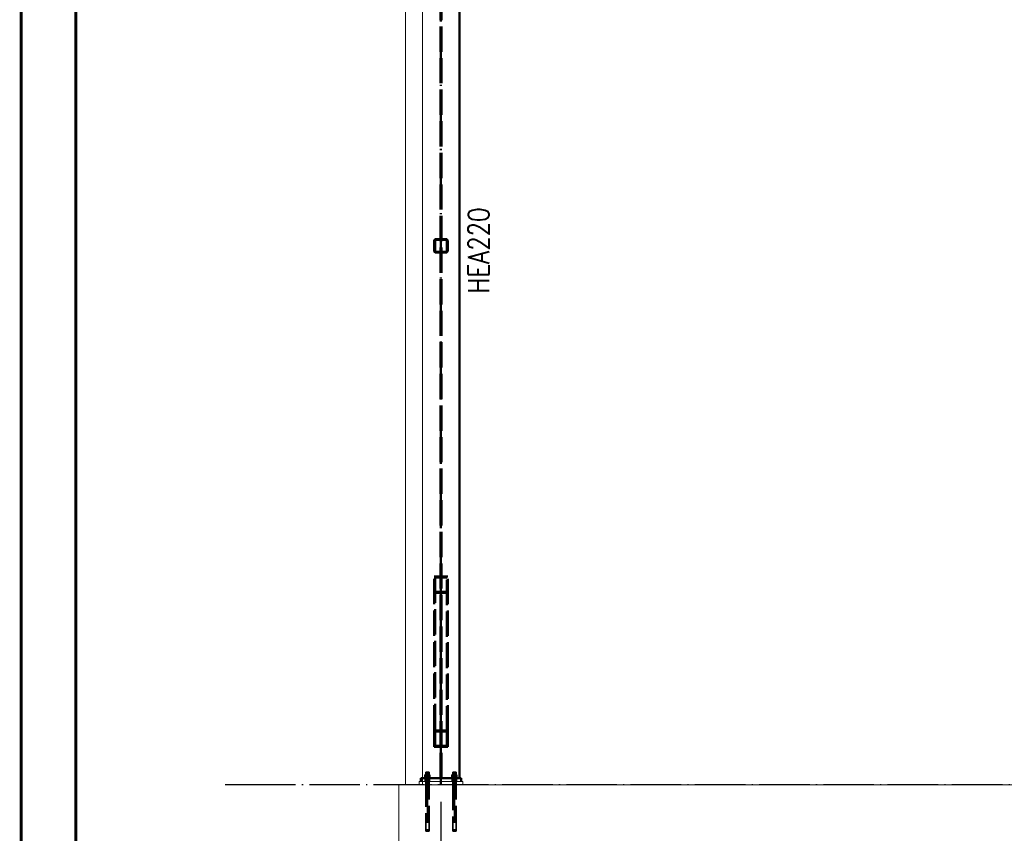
# Paper-space layout 'Layout1' of a CAD drawing. Extents: x -2 to 1033, y -36 to 596.
# Tile 2 of 256: x 0 to 117, y 105 to 202. Entities that reach past the tile are written whole.
import ezdxf
from ezdxf.enums import TextEntityAlignment as Align

# ---------------------------------------------------------------- set-up
doc = ezdxf.new("R2010")
doc.units = 0
for name, pattern in [('ACAD_ISO02W100', [15, 12, -3]), ('ACAD_ISO04W100', [30.5, 24, -3, 0.5, -3]), ('HP_01_CER_B', [8, 5, -1, 1, -1])]:
    doc.linetypes.add(name, pattern=pattern)
doc.layers.get('0').update_dxf_attribs({"linetype": 'CONTINUOUS'})
doc.layers.get('DEFPOINTS').update_dxf_attribs({"color": 132, "linetype": 'CONTINUOUS'})
doc.layers.add('RAMECEK_HP', color=251, linetype='CONTINUOUS')
for name, color, linetype, lineweight in [('SS_KOTVY', 2, 'CONTINUOUS', 35), ('SS_KOTY', 3, 'CONTINUOUS', 25), ('SS_OSY_025', 7, 'HP_01_CER_B', 25), ('SS_PODKLADY', 9, 'CONTINUOUS', 13), ('SS_PODKLADY_PANELY', 9, 'CONTINUOUS', 13), ('SS_POPIS_PROFILU', 13, 'CONTINUOUS', 25), ('SS_SLOUPY KRAJNÍ', 143, 'CONTINUOUS', 50), ('SS_ZTUŽENÍ STĚNY', 203, 'CONTINUOUS', 50)]:
    doc.layers.add(name, color=color, linetype=linetype, lineweight=lineweight)
doc.styles.add('ROMANS', font='romans.shx', dxfattribs={"width": 0.8})
doc.styles.add('romans.shx', font='romans.shx', dxfattribs={"height": 5})
doc.dimstyles.new('A-1_(2.5)_50AS', dxfattribs={"dimtxt": 2.5, "dimasz": 2, "dimexe": 1, "dimexo": 2, "dimgap": 0, "dimtad": 0, "dimdec": 1, "dimlfac": 50, "dimrnd": 1, "dimtxsty": 'ROMANS', "dimblk1": 'OBLIQUE', "dimblk2": 'OBLIQUE', "dimsah": 1, "dimcen": 2, "dimclrd": 256, "dimclre": 256, "dimclrt": 256, "dimadec": 1, "dimazin": 2, "dimtfac": 0.714286, "dimtdec": 1, "dimtmove": 0, "dimatfit": 3, "dimldrblk": 'OPEN', "dimfxl": 1, "dimtvp": 1.142857, "dimtfill": 1, "dimtolj": 1, "dimlwd": -1, "dimlwe": -1, "dimarcsym": 0})

# ---------------------------------------------------------------- blocks, each defined once
blk = doc.blocks.new('*U6')
at = {"layer": 'RAMECEK_HP', "lineweight": 35, "const_width": 0.35}
for points in [[(0, 594), (0, 0), (841, 0), (841, 594)], [(6.5, 587.5), (6.5, 6.5), (834.5, 6.5), (834.5, 587.5)]]:
    blk.add_lwpolyline(points, close=True, dxfattribs=at)
at = {"layer": 'DEFPOINTS', "style": 'ROMANS', "width": 0.8}
blk.add_attdef('TISK', text='', height=10, dxfattribs=at).set_placement((841, -33), align=Align.RIGHT)
blk = doc.blocks.new('_Oblique')
at = {"color": 0, "linetype": 'ByBlock', "lineweight": -2}
blk.add_line((-0.5, -0.5), (0.5, 0.5), dxfattribs=at)
blk = doc.blocks.new('*D13')
at = {"layer": 'DEFPOINTS', "color": 0, "transparency": 16777216}
for p in [(49.81, 110.99), (279.81, 103.63), (49.81, 87.13)]:
    blk.add_point(p, dxfattribs=at)
at = {"layer": 'SS_KOTY', "transparency": 16777216}
for p, q in [((49.81, 108.99), (49.81, 86.13)), ((279.81, 101.63), (279.81, 86.13)), ((279.81, 87.13), (49.81, 87.13))]:
    blk.add_line(p, q, dxfattribs=at)
at = {"layer": 'SS_KOTY', "transparency": 16777216, "xscale": 2, "yscale": 2, "zscale": 2, "rotation": 180}
blk.add_blockref('_Oblique', (49.81, 87.13), dxfattribs=at)
at = {"layer": 'SS_KOTY', "transparency": 16777216, "xscale": 2, "yscale": 2, "zscale": 2}
blk.add_blockref('_Oblique', (279.81, 87.13), dxfattribs=at)
at = {"layer": 'SS_KOTY', "transparency": 16777216, "insert": (164.81, 89.99), "char_height": 2.5, "attachment_point": 5, "style": 'ROMANS', "bg_fill": 3, "box_fill_scale": 1.1, "bg_fill_color": 256, "bg_fill_true_color": 13158600, "bg_fill_transparency": 0}
blk.add_mtext('\\A1;11500', dxfattribs=at)
blk = doc.blocks.new('_OPEN')
at = {"color": 0, "linetype": 'ByBlock'}
for p, q in [((-1, 0.167), (0, 0)), ((0, 0), (-1, -0.167)), ((0, 0), (-1, 0))]:
    blk.add_line(p, q, dxfattribs=at)

psp = doc.layouts.get("Layout1")

# ---------------------------------------------------------------- linework, layer by layer
at = {"layer": 'SS_KOTVY', "color": 1, "linetype": 'Continuous', "ltscale": 0.25}
for p, q in [((48.0297, 112.493), (48.0145, 112.493)), ((48.0145, 112.493), (48.0145, 112.173)), ((48.0731, 112.493), (48.0297, 112.493)), ((48.1379, 112.493), (48.0731, 112.493)), ((48.2145, 112.493), (48.1379, 112.493)), ((48.291, 112.493), (48.2145, 112.493)), ((48.3559, 112.493), (48.291, 112.493)), ((48.3993, 112.493), (48.3559, 112.493)), ((48.4145, 112.493), (48.3993, 112.493)), ((48.4145, 112.173), (48.4145, 112.493)), ((51.2297, 112.493), (51.2145, 112.493)), ((51.2145, 112.493), (51.2145, 112.173)), ((51.2731, 112.493), (51.2297, 112.493)), ((51.3379, 112.493), (51.2731, 112.493)), ((51.4145, 112.493), (51.3379, 112.493)), ((51.491, 112.493), (51.4145, 112.493)), ((51.5559, 112.493), (51.491, 112.493)), ((51.5993, 112.493), (51.5559, 112.493)), ((51.6145, 112.493), (51.5993, 112.493)), ((51.6145, 112.173), (51.6145, 112.493)), ((47.8445, 111.853), (47.8516, 111.853)), ((47.8445, 111.853), (47.8445, 111.793)), ((47.8516, 111.853), (47.8727, 111.853)), ((47.8727, 111.853), (47.9068, 111.853)), ((47.9068, 111.853), (47.9529, 111.853)), ((48.2145, 112.173), (47.9148, 112.173)), ((47.9148, 112.173), (47.9148, 111.853)), ((47.9529, 111.853), (48.0089, 111.853)), ((48.0089, 111.853), (48.0729, 111.853)), ((48.0729, 111.853), (48.1423, 111.853)), ((48.1423, 111.853), (48.2145, 111.853)), ((48.5141, 112.173), (48.2145, 112.173)), ((48.2145, 112.173), (48.2145, 111.853)), ((48.2145, 111.853), (48.2867, 111.853)), ((48.2867, 111.853), (48.3561, 111.853)), ((48.3561, 111.853), (48.42, 111.853)), ((48.42, 111.853), (48.4761, 111.853)), ((48.4761, 111.853), (48.5221, 111.853)), ((48.5141, 111.853), (48.5141, 112.173)), ((48.5221, 111.853), (48.5563, 111.853)), ((48.5563, 111.853), (48.5774, 111.853)), ((48.5774, 111.853), (48.5845, 111.853)), ((48.5845, 111.793), (48.5845, 111.853)), ((51.0445, 111.853), (51.0516, 111.853)), ((51.0445, 111.853), (51.0445, 111.793)), ((51.0516, 111.853), (51.0727, 111.853)), ((51.0727, 111.853), (51.1068, 111.853)), ((51.1068, 111.853), (51.1529, 111.853)), ((51.4145, 112.173), (51.1148, 112.173)), ((51.1148, 112.173), (51.1148, 111.853)), ((51.1529, 111.853), (51.2089, 111.853)), ((51.2089, 111.853), (51.2729, 111.853)), ((51.2729, 111.853), (51.3423, 111.853)), ((51.3423, 111.853), (51.4145, 111.853)), ((51.7141, 112.173), (51.4145, 112.173)), ((51.4145, 112.173), (51.4145, 111.853)), ((51.4145, 111.853), (51.4867, 111.853)), ((51.4867, 111.853), (51.5561, 111.853)), ((51.5561, 111.853), (51.62, 111.853)), ((51.62, 111.853), (51.6761, 111.853)), ((51.6761, 111.853), (51.7221, 111.853)), ((51.7141, 111.853), (51.7141, 112.173)), ((51.7221, 111.853), (51.7563, 111.853)), ((51.7563, 111.853), (51.7774, 111.853)), ((51.7774, 111.853), (51.7845, 111.853)), ((51.7845, 111.793), (51.7845, 111.853))]:
    psp.add_line(p, q, dxfattribs=at)
at = {"layer": 'SS_KOTVY', "color": 7, "linetype": 'ACAD_ISO04W100', "ltscale": 0.25}
for p, q in [((48.2145, 112.493), (48.2145, 105.493)), ((48.2145, 112.493), (48.2145, 105.493)), ((48.5845, 111.993), (47.8445, 111.993)), ((48.5845, 111.993), (47.8445, 111.993)), ((48.2145, 111.993), (48.2145, 111.993)), ((48.2145, 111.993), (48.2145, 111.993)), ((48.2145, 111.193), (48.2145, 111.193)), ((48.2145, 111.193), (48.2145, 111.193)), ((51.7845, 111.993), (51.0445, 111.993)), ((51.7845, 111.993), (51.0445, 111.993)), ((51.4145, 111.993), (51.4145, 111.993)), ((51.4145, 111.993), (51.4145, 111.993))]:
    psp.add_line(p, q, dxfattribs=at)
at = {"layer": 'SS_KOTVY', "color": 3, "linetype": 'ACAD_ISO02W100', "ltscale": 0.25}
for p, q in [((48.0145, 111.793), (48.0145, 111.393)), ((48.0145, 111.393), (48.0145, 105.493)), ((48.0145, 105.493), (48.0183, 105.493)), ((48.0183, 105.493), (48.0297, 105.493)), ((48.0297, 105.493), (48.0482, 105.493)), ((48.0482, 105.493), (48.0731, 105.493)), ((48.0731, 105.493), (48.1034, 105.493)), ((48.1034, 105.493), (48.1379, 105.493)), ((48.1379, 105.493), (48.1755, 105.493)), ((48.1755, 105.493), (48.2145, 105.493))]:
    psp.add_line(p, q, dxfattribs=at)
at = {"layer": 'SS_OSY_025', "linetype": 'ACAD_ISO04W100', "ltscale": 0.25}
for p, q in [((29.2026, 110.993), (24.2026, 110.993)), ((29.2016, 110.993), (29.2026, 110.993))]:
    psp.add_line(p, q, dxfattribs=at)
at = {"layer": 'SS_PODKLADY', "ltscale": 0.25}
for p, q in [((47.2145, 111.393), (47.2145, 110.993)), ((44.8145, 110.993), (44.8145, 100.993))]:
    psp.add_line(p, q, dxfattribs=at)
at = {"layer": 'SS_PODKLADY_PANELY', "color": 9, "linetype": 'Continuous', "ltscale": 0.25}
for p, q in [((45.6145, 110.993), (45.6145, 241.516)), ((47.6145, 240.0508), (47.6145, 111.793))]:
    psp.add_line(p, q, dxfattribs=at)
at = {"layer": 'SS_PODKLADY_PANELY', "color": 9, "linetype": 'ACAD_ISO02W100', "ltscale": 0.25}
psp.add_line((47.6145, 111.793), (47.6145, 110.993), dxfattribs=at)
at = {"layer": 'SS_SLOUPY KRAJNÍ', "color": 3, "linetype": 'ACAD_ISO02W100', "ltscale": 0.25}
for p, q in [((49.7445, 111.793), (49.7445, 238.993)), ((49.8845, 111.793), (49.8845, 238.993)), ((47.9945, 111.793), (47.9945, 111.393))]:
    psp.add_line(p, q, dxfattribs=at)
at = {"layer": 'SS_SLOUPY KRAJNÍ', "color": 1, "linetype": 'Continuous', "ltscale": 0.25}
for p, q in [((52.0145, 111.793), (52.0145, 238.993)), ((47.4145, 111.793), (52.2145, 111.793)), ((47.4145, 111.793), (47.4145, 111.393))]:
    psp.add_line(p, q, dxfattribs=at)
at = {"layer": 'SS_ZTUŽENÍ STĚNY', "color": 3, "linetype": 'ACAD_ISO02W100', "ltscale": 0.25}
for p, q in [((49.0145, 174.393), (49.0145, 175.593)), ((49.1145, 175.593), (49.1145, 174.393)), ((49.2145, 175.793), (50.4145, 175.793)), ((49.2145, 175.693), (50.4145, 175.693)), ((50.5145, 174.393), (50.5145, 175.593)), ((50.6145, 174.393), (50.6145, 175.593)), ((50.4145, 174.293), (49.2145, 174.293)), ((49.2145, 174.193), (50.4145, 174.193)), ((50.6145, 135.7369), (49.0145, 135.7369)), ((49.0145, 117.4546), (49.0145, 135.7369)), ((50.5145, 135.6145), (49.1145, 135.6145)), ((49.1145, 135.6145), (49.1145, 117.3322)), ((50.5145, 117.3322), (50.5145, 135.6145)), ((50.6145, 117.4546), (50.6145, 135.7369)), ((50.6145, 133.7785), (49.0145, 133.7785)), ((50.5145, 133.9009), (49.1145, 133.9009)), ((49.0145, 117.4546), (50.6145, 117.4546)), ((49.0145, 115.4961), (49.0145, 117.4546)), ((49.1145, 117.3322), (50.5145, 117.3322)), ((49.1145, 117.3322), (49.1145, 115.6185)), ((50.5145, 115.6185), (50.5145, 117.3322)), ((50.6145, 115.4961), (50.6145, 117.4546)), ((49.0145, 115.4961), (50.6145, 115.4961)), ((49.1145, 115.6185), (50.5145, 115.6185))]:
    psp.add_line(p, q, dxfattribs=at)
at = {"layer": 'SS_ZTUŽENÍ STĚNY', "color": 7, "linetype": 'ACAD_ISO04W100', "ltscale": 0.25}
for p, q in [((49.8145, 174.993), (49.8145, 174.993)), ((49.8145, 114.993), (49.8145, 134.7577))]:
    psp.add_line(p, q, dxfattribs=at)
at = {"layer": 'SS_ZTUŽENÍ STĚNY', "color": 3, "linetype": 'ACAD_ISO02W100', "ltscale": 0.25}
for centre, start, end in [((49.2145, 175.593), 90, 180), ((50.4145, 175.593), 0, 90), ((49.2145, 174.393), 180, 270), ((50.4145, 174.393), 270, 0)]:
    psp.add_arc(centre, 0.2, start, end, dxfattribs=at)
at = {"layer": 'SS_ZTUŽENÍ STĚNY', "color": 3, "linetype": 'ACAD_ISO02W100', "ltscale": 0.25, "extrusion": (7.26983e-13, -3.01319e-13, -1)}
psp.add_arc((-49.2145, 175.593), 0.1, 0, 90, dxfattribs=at)
at = {"layer": 'SS_ZTUŽENÍ STĚNY', "color": 3, "linetype": 'ACAD_ISO02W100', "ltscale": 0.25, "extrusion": (-1.51302e-13, -3.63737e-13, -1)}
psp.add_arc((-50.4145, 175.593), 0.1, 90, 180, dxfattribs=at)
at = {"layer": 'SS_ZTUŽENÍ STĚNY', "color": 3, "linetype": 'ACAD_ISO02W100', "ltscale": 0.25, "extrusion": (7.26983e-13, 3.01441e-13, -1)}
psp.add_arc((-49.2145, 174.393), 0.1, 270, 0, dxfattribs=at)
at = {"layer": 'SS_ZTUŽENÍ STĚNY', "color": 3, "linetype": 'ACAD_ISO02W100', "ltscale": 0.25, "extrusion": (-1.51302e-13, 3.63859e-13, -1)}
psp.add_arc((-50.4145, 174.393), 0.1, 180, 270, dxfattribs=at)

# ---------------------------------------------------------------- block references
at = {"layer": 'RAMECEK_HP'}
psp.add_blockref('*U6', (0, 0), dxfattribs=at)

# ---------------------------------------------------------------- texts
at = {"layer": 'SS_POPIS_PROFILU', "color": 13, "style": 'romans.shx', "width": 0.8}
psp.add_text('HEA220', height=2.5, rotation=90, dxfattribs=at).set_placement((55.5355, 169.3492))

# ---------------------------------------------------------------- next in the draw order: dimensions: what is measured, and where the dimension line sits
at = {"layer": 'SS_KOTY'}
dim = psp.add_linear_dim(base=(49.8145, 87.1324), p1=(279.8145, 103.633), p2=(49.8145, 110.993), dimstyle='A-1_(2.5)_50AS', override={"dimtmove": 1}, dxfattribs=at)
dim.commit()
dim.dimension.update_dxf_attribs({"geometry": '*D13', "text_midpoint": (164.8145, 89.9895)})

# ---------------------------------------------------------------- next in the draw order: linework, layer by layer
at = {"layer": 'SS_KOTVY', "color": 7, "linetype": 'ACAD_ISO04W100', "ltscale": 0.25}
for p, q in [((51.4145, 112.493), (51.4145, 105.493)), ((51.4145, 112.493), (51.4145, 105.493)), ((48.4145, 111.193), (48.0145, 111.193)), ((48.4145, 111.193), (48.0145, 111.193)), ((51.6145, 111.193), (51.2145, 111.193)), ((51.6145, 111.193), (51.2145, 111.193)), ((51.4145, 111.193), (51.4145, 111.193)), ((51.4145, 111.193), (51.4145, 111.193))]:
    psp.add_line(p, q, dxfattribs=at)
at = {"layer": 'SS_KOTVY', "color": 3, "linetype": 'ACAD_ISO02W100', "ltscale": 0.25}
for p, q in [((48.4145, 111.393), (48.4145, 111.793)), ((48.4145, 110.993), (48.4145, 111.393)), ((51.2145, 111.793), (51.2145, 111.393)), ((51.2145, 111.393), (51.2145, 110.993)), ((51.6145, 111.393), (51.6145, 111.793)), ((51.6145, 110.993), (51.6145, 111.393)), ((48.4145, 105.493), (48.4145, 110.993)), ((51.2145, 110.993), (51.2145, 105.493)), ((51.6145, 105.493), (51.6145, 110.993)), ((48.2145, 105.493), (48.2535, 105.493)), ((48.2535, 105.493), (48.291, 105.493)), ((48.291, 105.493), (48.3256, 105.493)), ((48.3256, 105.493), (48.3559, 105.493)), ((48.3559, 105.493), (48.3808, 105.493)), ((48.3808, 105.493), (48.3993, 105.493)), ((48.3993, 105.493), (48.4106, 105.493)), ((48.4106, 105.493), (48.4145, 105.493)), ((51.2145, 105.493), (51.2183, 105.493)), ((51.2183, 105.493), (51.2297, 105.493)), ((51.2297, 105.493), (51.2482, 105.493)), ((51.2482, 105.493), (51.2731, 105.493)), ((51.2731, 105.493), (51.3034, 105.493)), ((51.3034, 105.493), (51.3379, 105.493)), ((51.3379, 105.493), (51.3755, 105.493)), ((51.3755, 105.493), (51.4145, 105.493)), ((51.4145, 105.493), (51.4535, 105.493)), ((51.4535, 105.493), (51.491, 105.493)), ((51.491, 105.493), (51.5256, 105.493)), ((51.5256, 105.493), (51.5559, 105.493)), ((51.5559, 105.493), (51.5808, 105.493)), ((51.5808, 105.493), (51.5993, 105.493)), ((51.5993, 105.493), (51.6106, 105.493)), ((51.6106, 105.493), (51.6145, 105.493))]:
    psp.add_line(p, q, dxfattribs=at)
at = {"layer": 'SS_OSY_025', "linetype": 'ACAD_ISO04W100', "ltscale": 0.25}
for p, q in [((291.8252, 110.993), (29.2016, 110.993)), ((49.8145, 110.993), (49.8145, 110.993))]:
    psp.add_line(p, q, dxfattribs=at)
at = {"layer": 'SS_PODKLADY', "ltscale": 0.25}
for p, q in [((52.4145, 111.393), (47.2145, 111.393)), ((52.4145, 110.993), (52.4145, 111.393)), ((284.8145, 110.993), (44.8145, 110.993))]:
    psp.add_line(p, q, dxfattribs=at)
at = {"layer": 'SS_SLOUPY KRAJNÍ', "color": 7, "linetype": 'ACAD_ISO04W100', "ltscale": 0.25}
psp.add_line((49.8145, 110.993), (49.8145, 238.993), dxfattribs=at)
at = {"layer": 'SS_SLOUPY KRAJNÍ', "color": 3, "linetype": 'ACAD_ISO02W100', "ltscale": 0.25}
for p, q in [((48.4345, 111.393), (48.4345, 111.793)), ((51.1945, 111.793), (51.1945, 111.393)), ((51.6345, 111.393), (51.6345, 111.793))]:
    psp.add_line(p, q, dxfattribs=at)
at = {"layer": 'SS_SLOUPY KRAJNÍ', "color": 1, "linetype": 'Continuous', "ltscale": 0.25}
psp.add_line((52.2145, 111.393), (52.2145, 111.793), dxfattribs=at)

doc.saveas('drawing.dxf')
